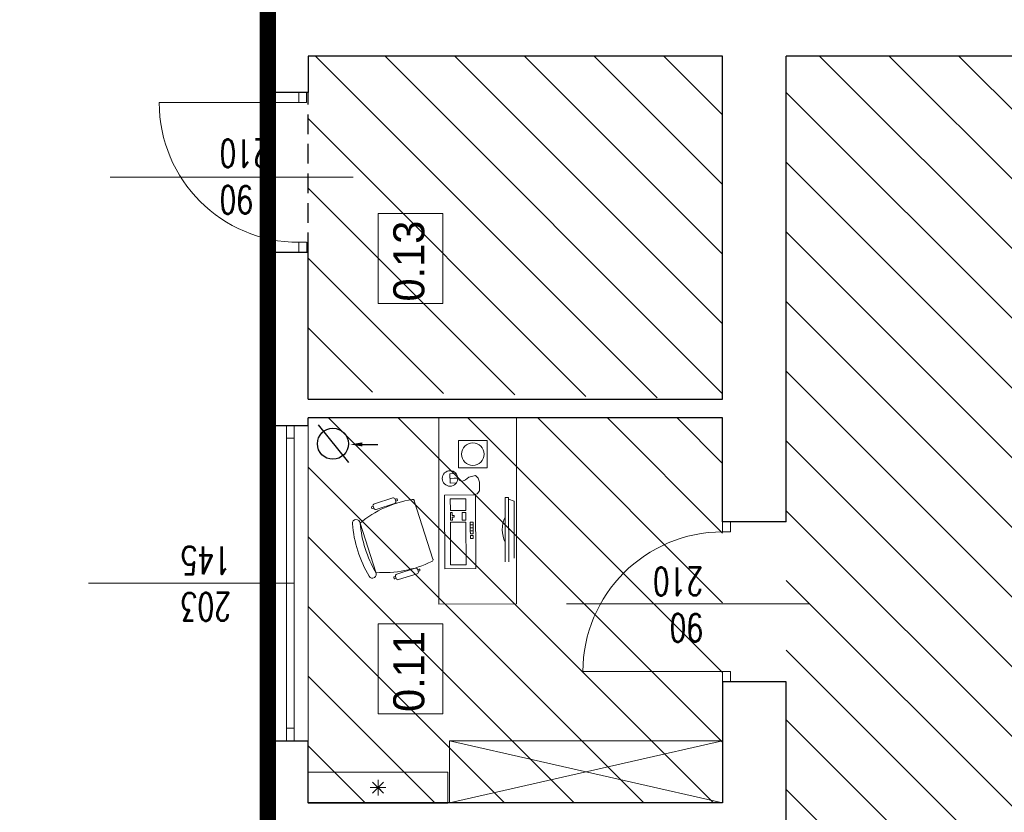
# Model space of a CAD drawing. Header units: millimetres. Extents: x -2948 to 78628, y 64669 to 215420.
# Tile 189 of 256: x 55292 to 55927, y 140598 to 141108. Entities that reach past the tile are written whole.
import ezdxf

# ---------------------------------------------------------------- set-up
doc = ezdxf.new("R2010")
doc.units = ezdxf.units.MM
doc.linetypes.add('B0301', pattern=[25, 12.5, -6.25, 0, -6.25])
doc.linetypes.add('HIDDEN', pattern=[9.525, 6.35, -3.175])
for name, color, linetype, lineweight in [('1_OPIS_OKNA', 60, 'Continuous', 13), ('a_meble', 240, 'Continuous', 5), ('meble', 3, 'Continuous', 5), ('NOWE SCIANY', 3, 'Continuous', 13), ('OPIS', 2, 'Continuous', 13), ('P_WYPOSAZENIE_SANITARNE', 4, 'Continuous', 5), ('pomiwszczenia', 95, 'Continuous', 20), ('POMOC', 1, 'Continuous', 13), ('STOLARKA', 3, 'Continuous', 13), ('WYMIAR', 5, 'Continuous', 13), ('ŚCIANY', 7, 'Continuous', 30)]:
    doc.layers.add(name, color=color, linetype=linetype, lineweight=lineweight)
for name, color, linetype in [('_POMOCNICZE', 252, 'Continuous'), ('C--L99b', 1, 'Continuous'), ('pomocnicza', 4, 'Continuous')]:
    doc.layers.add(name, color=color, linetype=linetype)
doc.styles.add('style2', font='romans.shx', dxfattribs={"width": 0.7})
doc.dimstyles.new('100', dxfattribs={"dimscale": 80, "dimtxt": 0.2, "dimasz": 0.2, "dimexe": 1.25, "dimexo": 0.625, "dimgap": 0.05, "dimtad": 1, "dimdec": 0, "dimdsep": 46, "dimlunit": 6, "dimtxsty": 'style2', "dimblk1": 'TICK', "dimblk2": 'TICK', "dimsah": 1, "dimcen": 0.2, "dimse1": 1, "dimse2": 1, "dimclrd": 256, "dimclrt": 2, "dimadec": 0, "dimazin": 0, "dimtfac": 1, "dimtdec": 0, "dimtix": 1, "dimtmove": 1, "dimatfit": 0, "dimldrblk": 'DOTSMALL', "dimfxl": 1, "dimtolj": 1, "dimtzin": 0, "dimarcsym": 0})
pattern_1 = [(135, (659746.15, 586523.536), (-22.4506403, -22.4506403), [])]

# ---------------------------------------------------------------- blocks, each defined once
blk = doc.blocks.new('TICK')
at = {"color": 5}
for p, q in [((0, -0.75), (0, 0.75)), ((-1, 0), (1, 0))]:
    blk.add_line(p, q, dxfattribs=at)
at = {"const_width": 0.1}
blk.add_lwpolyline([(-0.354, -0.354), (0.354, 0.354)], dxfattribs=at)
blk = doc.blocks.new('*D1677')
at = {"layer": 'Defpoints', "color": 0, "ltscale": 2, "transparency": 16777216}
for p in [(55387.54, 141165.67), (54733.5, 140846.67), (55387.54, 140846.67)]:
    blk.add_point(p, dxfattribs=at)
at = {"layer": 'WYMIAR', "lineweight": -2, "ltscale": 2, "transparency": 16777216}
blk.add_line((54733.5, 141149.67), (54733.5, 140862.67), dxfattribs=at)
at = {"layer": 'WYMIAR', "lineweight": -2, "ltscale": 2, "transparency": 16777216, "xscale": 16, "yscale": 16, "zscale": 16}
for p, rotation in [((54733.5, 141165.67), 90), ((54733.5, 140846.67), 270)]:
    blk.add_blockref('TICK', p, dxfattribs=dict(at, rotation=rotation))
at = {"layer": 'WYMIAR', "color": 2, "ltscale": 2, "transparency": 16777216, "insert": (54721.5, 141006.17), "char_height": 16, "attachment_point": 5, "rotation": 90, "style": 'style2'}
blk.add_mtext('\\A1;319', dxfattribs=at)
blk = doc.blocks.new('_DotSmall')
at = {"layer": 'OPIS', "color": 0, "const_width": 0.5}
blk.add_lwpolyline([(-0.0625, 0, 1), (0.0625, 0, 1)], format="xyb", close=True, dxfattribs=at)
blk = doc.blocks.new('*D1678')
at = {"layer": 'Defpoints', "color": 0, "ltscale": 2, "transparency": 16777216}
for p in [(55400.54, 140846.67), (54733.5, 140643.67), (55400.54, 140643.67)]:
    blk.add_point(p, dxfattribs=at)
at = {"layer": 'WYMIAR', "lineweight": -2, "ltscale": 2, "transparency": 16777216}
blk.add_line((54733.5, 140830.67), (54733.5, 140659.67), dxfattribs=at)
at = {"layer": 'WYMIAR', "lineweight": -2, "ltscale": 2, "transparency": 16777216, "xscale": 16, "yscale": 16, "zscale": 16}
for p, rotation in [((54733.5, 140846.67), 90), ((54733.5, 140643.67), 270)]:
    blk.add_blockref('TICK', p, dxfattribs=dict(at, rotation=rotation))
at = {"layer": 'WYMIAR', "color": 2, "ltscale": 2, "transparency": 16777216, "insert": (54721.5, 140745.17), "char_height": 16, "attachment_point": 5, "rotation": 90, "style": 'style2'}
blk.add_mtext('\\A1;203', dxfattribs=at)
blk = doc.blocks.new('*D1617')
at = {"layer": 'Defpoints', "color": 0, "ltscale": 2, "transparency": 16777216}
for p in [(54733.5, 140643.67), (55387.54, 140643.67), (55387.54, 140153.67)]:
    blk.add_point(p, dxfattribs=at)
at = {"layer": 'WYMIAR', "lineweight": -2, "ltscale": 2, "transparency": 16777216}
blk.add_line((54733.5, 140169.67), (54733.5, 140627.67), dxfattribs=at)
at = {"layer": 'WYMIAR', "lineweight": -2, "ltscale": 2, "transparency": 16777216, "xscale": 16, "yscale": 16, "zscale": 16}
for p, rotation in [((54733.5, 140643.67), 90), ((54733.5, 140153.67), 270)]:
    blk.add_blockref('TICK', p, dxfattribs=dict(at, rotation=rotation))
at = {"layer": 'WYMIAR', "color": 2, "ltscale": 2, "transparency": 16777216, "insert": (54721.5, 140398.67), "char_height": 16, "attachment_point": 5, "rotation": 90, "style": 'style2'}
blk.add_mtext('\\A1;490', dxfattribs=at)
blk = doc.blocks.new('*D1694')
at = {"layer": 'Defpoints', "color": 0, "ltscale": 2, "transparency": 16777216}
for p in [(54694.28, 147141.66), (55436.26, 147141.67), (55436.3, 137474.67)]:
    blk.add_point(p, dxfattribs=at)
at = {"layer": 'WYMIAR', "lineweight": -2, "ltscale": 2, "transparency": 16777216}
blk.add_line((54694.32, 137490.66), (54694.28, 147125.66), dxfattribs=at)
at = {"layer": 'WYMIAR', "lineweight": -2, "ltscale": 2, "transparency": 16777216, "xscale": 16, "yscale": 16, "zscale": 16}
for p, rotation in [((54694.28, 147141.66), 90.00020786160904), ((54694.32, 137474.66), 270.0002078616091)]:
    blk.add_blockref('TICK', p, dxfattribs=dict(at, rotation=rotation))
at = {"layer": 'WYMIAR', "color": 2, "ltscale": 2, "transparency": 16777216, "insert": (54681.82, 142308.16), "char_height": 16, "attachment_point": 5, "rotation": 90.00021, "style": 'style2'}
blk.add_mtext('\\A1;9\xa0667', dxfattribs=at)
blk = doc.blocks.new('*D1710')
at = {"layer": 'Defpoints', "color": 0, "ltscale": 2, "transparency": 16777216}
for p in [(55503.66, 141126.67), (54765.45, 141084.67), (55503.66, 141084.67)]:
    blk.add_point(p, dxfattribs=at)
at = {"layer": 'WYMIAR', "lineweight": -2, "ltscale": 2, "transparency": 16777216}
blk.add_line((54765.45, 141110.67), (54765.45, 141100.67), dxfattribs=at)
at = {"layer": 'WYMIAR', "lineweight": -2, "ltscale": 2, "transparency": 16777216, "xscale": 16, "yscale": 16, "zscale": 16}
for p, rotation in [((54765.45, 141126.67), 90), ((54765.45, 141084.67), 270)]:
    blk.add_blockref('TICK', p, dxfattribs=dict(at, rotation=rotation))
at = {"layer": 'WYMIAR', "color": 2, "ltscale": 2, "transparency": 16777216, "insert": (54753.45, 141105.67), "char_height": 16, "attachment_point": 5, "rotation": 90, "style": 'style2'}
blk.add_mtext('\\A1;42', dxfattribs=at)
blk = doc.blocks.new('*D1733')
at = {"layer": 'Defpoints', "color": 0, "ltscale": 2, "transparency": 16777216}
for p in [(54765.45, 140591.67), (55478.26, 140591.67), (55478.26, 140466.67)]:
    blk.add_point(p, dxfattribs=at)
at = {"layer": 'WYMIAR', "lineweight": -2, "ltscale": 2, "transparency": 16777216}
blk.add_line((54765.45, 140482.67), (54765.45, 140575.67), dxfattribs=at)
at = {"layer": 'WYMIAR', "lineweight": -2, "ltscale": 2, "transparency": 16777216, "xscale": 16, "yscale": 16, "zscale": 16}
for p, rotation in [((54765.45, 140591.67), 90), ((54765.45, 140466.67), 270)]:
    blk.add_blockref('TICK', p, dxfattribs=dict(at, rotation=rotation))
at = {"layer": 'WYMIAR', "color": 2, "ltscale": 2, "transparency": 16777216, "insert": (54753.45, 140529.17), "char_height": 16, "attachment_point": 5, "rotation": 90, "style": 'style2'}
blk.add_mtext('\\A1;125', dxfattribs=at)
blk = doc.blocks.new('*D1734')
at = {"layer": 'Defpoints', "color": 0, "ltscale": 2, "transparency": 16777216}
for p in [(54765.45, 140603.67), (55478.26, 140603.67), (55478.26, 140591.67)]:
    blk.add_point(p, dxfattribs=at)
at = {"layer": 'WYMIAR', "lineweight": -2, "ltscale": 2, "transparency": 16777216}
for p, q in [((54765.45, 140619.67), (54765.45, 140635.67)), ((54765.45, 140591.67), (54765.45, 140603.67)), ((54765.45, 140575.67), (54765.45, 140559.67))]:
    blk.add_line(p, q, dxfattribs=at)
at = {"layer": 'WYMIAR', "lineweight": -2, "ltscale": 2, "transparency": 16777216, "xscale": 16, "yscale": 16, "zscale": 16}
for p, rotation in [((54765.45, 140603.67), 270), ((54765.45, 140591.67), 90)]:
    blk.add_blockref('TICK', p, dxfattribs=dict(at, rotation=rotation))
at = {"layer": 'WYMIAR', "color": 2, "ltscale": 2, "transparency": 16777216, "insert": (54753.45, 140597.67), "char_height": 16, "attachment_point": 5, "rotation": 90, "style": 'style2'}
blk.add_mtext('\\A1;12', dxfattribs=at)
blk = doc.blocks.new('*D1794')
at = {"layer": 'Defpoints', "color": 0, "ltscale": 2, "transparency": 16777216}
for p in [(54765.45, 140851.67), (55478.26, 140851.67), (55478.26, 140603.67)]:
    blk.add_point(p, dxfattribs=at)
at = {"layer": 'WYMIAR', "lineweight": -2, "ltscale": 2, "transparency": 16777216}
blk.add_line((54765.45, 140619.67), (54765.45, 140835.67), dxfattribs=at)
at = {"layer": 'WYMIAR', "lineweight": -2, "ltscale": 2, "transparency": 16777216, "xscale": 16, "yscale": 16, "zscale": 16}
for p, rotation in [((54765.45, 140851.67), 90), ((54765.45, 140603.67), 270)]:
    blk.add_blockref('TICK', p, dxfattribs=dict(at, rotation=rotation))
at = {"layer": 'WYMIAR', "color": 2, "ltscale": 2, "transparency": 16777216, "insert": (54753.45, 140727.67), "char_height": 16, "attachment_point": 5, "rotation": 90, "style": 'style2'}
blk.add_mtext('\\A1;248', dxfattribs=at)
blk = doc.blocks.new('*D1735')
at = {"layer": 'Defpoints', "color": 0, "ltscale": 2, "transparency": 16777216}
for p in [(54765.45, 140863.67), (55478.26, 140863.67), (55478.26, 140851.67)]:
    blk.add_point(p, dxfattribs=at)
at = {"layer": 'WYMIAR', "lineweight": -2, "ltscale": 2, "transparency": 16777216}
for p, q in [((54765.45, 140879.67), (54765.45, 140895.67)), ((54765.45, 140851.67), (54765.45, 140863.67)), ((54765.45, 140835.67), (54765.45, 140819.67))]:
    blk.add_line(p, q, dxfattribs=at)
at = {"layer": 'WYMIAR', "lineweight": -2, "ltscale": 2, "transparency": 16777216, "xscale": 16, "yscale": 16, "zscale": 16}
for p, rotation in [((54765.45, 140863.67), 270), ((54765.45, 140851.67), 90)]:
    blk.add_blockref('TICK', p, dxfattribs=dict(at, rotation=rotation))
at = {"layer": 'WYMIAR', "color": 2, "ltscale": 2, "transparency": 16777216, "insert": (54753.45, 140857.67), "char_height": 16, "attachment_point": 5, "rotation": 90, "style": 'style2'}
blk.add_mtext('\\A1;12', dxfattribs=at)
blk = doc.blocks.new('*D1795')
at = {"layer": 'Defpoints', "color": 0, "ltscale": 2, "transparency": 16777216}
for p in [(54765.45, 141084.67), (55478.26, 141084.67), (55745.26, 140851.67)]:
    blk.add_point(p, dxfattribs=at)
at = {"layer": 'WYMIAR', "lineweight": -2, "ltscale": 2, "transparency": 16777216}
blk.add_line((54765.45, 140867.67), (54765.45, 141068.67), dxfattribs=at)
at = {"layer": 'WYMIAR', "lineweight": -2, "ltscale": 2, "transparency": 16777216, "xscale": 16, "yscale": 16, "zscale": 16}
for p, rotation in [((54765.45, 141084.67), 90), ((54765.45, 140851.67), 270)]:
    blk.add_blockref('TICK', p, dxfattribs=dict(at, rotation=rotation))
at = {"layer": 'WYMIAR', "color": 2, "ltscale": 2, "transparency": 16777216, "insert": (54753.45, 140968.17), "char_height": 16, "attachment_point": 5, "rotation": 90, "style": 'style2'}
blk.add_mtext('\\A1;233', dxfattribs=at)

msp = doc.modelspace()

# ---------------------------------------------------------------- hatches: boundary and pattern name
at = {"layer": '_POMOCNICZE', "lineweight": 13, "true_color": 0xf26722, "extrusion": (-8.85905e-08, -2.09366e-08, 1)}
h = msp.add_hatch(dxfattribs=at)
h.set_pattern_fill('ANSI31', color=30, scale=10)
h.set_pattern_definition(pattern_1)
h.paths.add_polyline_path([(55745.26, 141084.67), (55478.26, 141084.67), (55478.26, 140869.17), (55745.26, 140863.67)])
at = {"layer": '_POMOCNICZE', "lineweight": 13, "true_color": 0x2776bb, "extrusion": (-8.85905e-08, -2.09366e-08, 1)}
h = msp.add_hatch(dxfattribs=at)
h.set_pattern_fill('ANSI31', color=152, scale=10)
h.set_pattern_definition([(135, (24138.385, -24138.12), (-22.4506403, -22.4506403), [])])
h.paths.add_polyline_path([(56654.26, 141084.67), (55786.26, 141084.67), (55786.26, 139319.17), (56654.26, 139318.17)])
at = {"layer": '_POMOCNICZE', "lineweight": 13, "true_color": 0x93278f, "extrusion": (-8.85905e-08, -2.09366e-08, 1)}
h = msp.add_hatch(dxfattribs=at)
h.set_pattern_fill('ANSI31', color=217, scale=10)
h.set_pattern_definition(pattern_1)
h.paths.add_polyline_path([(55745.26, 140851.67), (55478.26, 140851.67), (55478.26, 140603.67), (55745.26, 140603.67)])

# ---------------------------------------------------------------- linework, layer by layer
for p, q in [((55484.61, 140847.1), (55504.32, 140822.85)), ((55513.21, 140834.56), (55523.07, 140834.56))]:
    msp.add_line(p, q)
msp.add_circle((55494.19, 140834.97), 10)
msp.add_solid([(55513.21, 140833.24), (55513.21, 140835.87), (55505.32, 140834.56)])
at = {"layer": '1_OPIS_OKNA'}
msp.add_line((55469.26, 140745.17), (55336.69, 140745.17), dxfattribs=at)
at = {"layer": 'a_meble'}
for points in [[(55612.52, 140804.27), (55612.52, 140851.67), (55562.52, 140851.67), (55562.52, 140731.67), (55612.52, 140731.8), (55612.52, 140804.27)], [(55573.71, 140809.71), (55569.69, 140809.64), (55569.61, 140815.61), (55573.54, 140815.77)], [(55574.76, 140813.23), (55575.53, 140811.5), (55577.28, 140810.74), (55579.58, 140811.71), (55581.78, 140813.35), (55586.01, 140814.53), (55587.72, 140812.76), (55588.53, 140810.2), (55588.55, 140804.55), (55587.19, 140802.63), (55584.82, 140802.03)], [(55574.65, 140812.75), (55569.65, 140812.62), (55574.63, 140813.03)], [(55546.49, 140798.21), (55558.48, 140760.66)], [(55605.27, 140758.85), (55605.08, 140800.4), (55607.37, 140800.41), (55607.56, 140758.86)], [(55611.04, 140761.23), (55610.87, 140798.08), (55607.37, 140799.24)], [(55582.71, 140784.52), (55584.58, 140784.53)], [(55584.58, 140784.53), (55584.59, 140782.65), (55582.72, 140782.64), (55582.71, 140784.52)]]:
    msp.add_lwpolyline(points, dxfattribs=at)
for points in [[(55593.59, 140819.49), (55593.63, 140837.05), (55575.05, 140837.09), (55575, 140819.54)], [(55566.28, 140754.44), (55566.07, 140801.94), (55586.07, 140802.03), (55586.28, 140754.54)], [(55569.83, 140799.46), (55579.83, 140799.51), (55579.86, 140792.01), (55569.86, 140791.96)], [(55571.13, 140788.84), (55572.38, 140788.85), (55572.38, 140787.6), (55571.13, 140787.59), (55571.14, 140785.72), (55569.89, 140785.71), (55569.87, 140790.71), (55571.12, 140790.72)], [(55579.89, 140785.76), (55577.39, 140785.74), (55577.37, 140790.74), (55579.87, 140790.76)], [(55570.02, 140756.96), (55569.9, 140784.46), (55579.9, 140784.51), (55580.02, 140757.01)], [(55582.73, 140780.77), (55582.72, 140782.64), (55584.59, 140782.65), (55584.6, 140780.78)], [(55582.73, 140778.89), (55582.73, 140780.77), (55584.6, 140780.78), (55584.61, 140778.9)], [(55584.62, 140777.03), (55582.74, 140777.02), (55582.73, 140778.89), (55584.61, 140778.9)], [(55582.76, 140773.89), (55582.75, 140775.77), (55584.62, 140775.78), (55584.63, 140773.9)]]:
    msp.add_lwpolyline(points, close=True, dxfattribs=at)
for points in [[(55558.68, 140760.73, -0.401573), (55557.92, 140759.17, -0.132972), (55521.83, 140752.16, -1), (55517.53, 140749.62, -0.112252), (55506.72, 140783.47, -1), (55511.7, 140783.9, 0.112252), (55521.83, 140752.16), (55511.7, 140783.9, -0.132972), (55545.17, 140799.1, -0.401573), (55546.69, 140798.28)], [(55520.45, 140793.48, 0.414214), (55522.02, 140792.67), (55533.93, 140796.47, 0.414214), (55534.74, 140798.05), (55534.36, 140799.24), (55535.25, 140799.52, -0.414214), (55535.64, 140799.32), (55535.83, 140798.72, -0.414214), (55535.63, 140798.33), (55534.74, 140798.05), (55534.36, 140799.24, 0.414214), (55532.79, 140800.05), (55520.88, 140796.24, 0.414214), (55520.07, 140794.67), (55520.45, 140793.48), (55519.55, 140793.2, -0.414214), (55519.16, 140793.4), (55518.97, 140793.99, -0.414214), (55519.17, 140794.39), (55520.07, 140794.67)], [(55605.22, 140771.61, -0.234116), (55605.14, 140787.64)], [(55534.9, 140748.23), (55534, 140747.95, -0.414214), (55533.61, 140748.15), (55533.42, 140748.75, -0.414214), (55533.62, 140749.14), (55534.52, 140749.42), (55534.9, 140748.23, 0.414214), (55536.47, 140747.42), (55548.38, 140751.23, 0.414214), (55549.19, 140752.8), (55548.81, 140753.99), (55549.7, 140754.27, -0.414214), (55550.09, 140754.07), (55550.28, 140753.47, -0.414214), (55550.08, 140753.08), (55549.19, 140752.8), (55548.81, 140753.99, 0.414214), (55547.24, 140754.8), (55535.33, 140750.99, 0.414214), (55534.52, 140749.42)]]:
    msp.add_lwpolyline(points, format="xyb", dxfattribs=at)
for centre, radius in [((55584.32, 140828.29), 7.23), ((55569.65, 140812.62), 5)]:
    msp.add_circle(centre, radius, dxfattribs=at)
at = {"layer": 'C--L99b', "color": 12, "linetype": 'B0301', "true_color": 0xdb0000, "const_width": 10.37}
msp.add_lwpolyline([(55452.26, 142939.67), (55452.26, 139132.67)], dxfattribs=at)
at = {"layer": 'meble'}
msp.add_line((55569.2, 140643.67), (55745.26, 140603.67), dxfattribs=at)
msp.add_lwpolyline([(55745.26, 140643.67), (55569.2, 140603.67)], dxfattribs=at)
msp.add_lwpolyline([(55745.26, 140643.67), (55569.2, 140643.67), (55569.2, 140603.67), (55745.26, 140603.67)], close=True, dxfattribs=at)
at = {"layer": 'NOWE SCIANY'}
for p, q in [((55472.26, 141061.27), (55472.26, 141054.77)), ((55477.26, 141054.77), (55477.26, 141061.27)), ((55472.26, 141054.77), (55477.26, 141054.77)), ((55350.69, 141006.77), (55507.26, 141006.77)), ((55472.26, 140964.77), (55477.26, 140964.77)), ((55472.26, 140964.77), (55472.26, 140958.27)), ((55477.36, 140958.27), (55477.36, 140964.77)), ((55745.26, 140778.17), (55745.26, 140784.67)), ((55750.26, 140778.17), (55750.26, 140784.67)), ((55745.26, 140778.17), (55750.26, 140778.17)), ((55801.25, 140731.83), (55644.68, 140731.83)), ((55745.26, 140688.17), (55750.26, 140688.17)), ((55745.26, 140681.67), (55745.26, 140688.17)), ((55750.26, 140681.67), (55750.26, 140688.17))]:
    msp.add_line(p, q, dxfattribs=at)
at = {"layer": 'NOWE SCIANY', "ltscale": 2}
for p, q in [((55472.26, 141054.77), (55382.26, 141054.77)), ((55745.26, 140688.17), (55655.26, 140688.17))]:
    msp.add_line(p, q, dxfattribs=at)
at = {"layer": 'NOWE SCIANY'}
for points in [[(55472.26, 141061.27), (55452.26, 141061.27), (55477.26, 141061.27)], [(55745.26, 140784.67), (55786.26, 140784.67)], [(55745.26, 140681.67), (55786.26, 140681.67)]]:
    msp.add_lwpolyline(points, dxfattribs=at)
at = {"layer": 'NOWE SCIANY', "ltscale": 2}
for points in [[(55745.26, 140863.67), (55745.26, 140863.67), (55478.26, 140863.67)], [(55478.26, 140846.67), (55478.26, 140851.67), (55745.26, 140851.67)]]:
    msp.add_lwpolyline(points, dxfattribs=at)
for centre, start, end in [((55472.26, 141054.77), 180, 270), ((55745.26, 140688.17), 90, 180)]:
    msp.add_arc(centre, 90, start, end, dxfattribs=at)
at = {"layer": 'P_WYPOSAZENIE_SANITARNE', "ltscale": 2}
msp.add_lwpolyline([(55568.26, 140603.43), (55478.26, 140603.43), (55478.26, 140623.43), (55568.26, 140623.43)], close=True, dxfattribs=at)
at = {"layer": 'P_WYPOSAZENIE_SANITARNE', "linetype": 'HIDDEN', "ltscale": 2}
for points in [[(55523.26, 140613.43), (55523.26, 140608.43), (55523.26, 140618.43)], [(55523.26, 140613.43), (55518.26, 140613.43), (55528.26, 140613.43), (55523.26, 140613.43)], [(55523.26, 140613.43), (55526.79, 140609.89), (55519.72, 140616.96)], [(55523.26, 140613.43), (55519.72, 140609.89), (55526.79, 140616.96), (55523.26, 140613.43)]]:
    msp.add_lwpolyline(points, dxfattribs=at)
at = {"layer": 'pomiwszczenia'}
for points in [[(55523.33, 140925.41), (55523.33, 140983.31), (55565.02, 140983.31), (55565.02, 140925.41)], [(55523.33, 140661.02), (55523.33, 140718.91), (55565.02, 140718.91), (55565.02, 140661.02)]]:
    msp.add_lwpolyline(points, close=True, dxfattribs=at)
at = {"layer": 'POMOC'}
for p, q in [((55452.26, 140643.67), (55452.26, 140846.67)), ((55478.26, 140643.67), (55478.26, 140846.67))]:
    msp.add_line(p, q, dxfattribs=at)
at = {"layer": 'pomocnicza', "linetype": 'HIDDEN', "ltscale": 2}
for p, q in [((55452.26, 140958.27), (55452.26, 141061.27)), ((55478.26, 140958.27), (55478.26, 141061.27))]:
    msp.add_line(p, q, dxfattribs=at)
at = {"layer": 'STOLARKA'}
for p, q in [((55464.26, 140643.67), (55464.26, 140846.67)), ((55469.26, 140643.67), (55469.26, 140846.67)), ((55464.26, 140838.67), (55469.26, 140838.67)), ((55464.26, 140651.67), (55469.26, 140651.67))]:
    msp.add_line(p, q, dxfattribs=at)
at = {"layer": 'ŚCIANY', "ltscale": 2}
for p, q in [((55452.26, 141084.67), (55452.26, 141165.67)), ((55452.26, 141061.27), (55452.26, 141105.67)), ((55745.26, 141084.67), (55478.26, 141084.67)), ((55745.26, 140863.67), (55745.26, 141084.67)), ((55786.26, 140784.67), (55786.26, 141084.67)), ((56613.26, 141084.67), (55786.26, 141084.67)), ((55452.26, 140874.67), (55452.26, 140958.27)), ((55478.26, 140874.67), (55478.26, 140958.27)), ((55452.26, 140846.67), (55452.26, 140874.67)), ((55478.26, 140863.67), (55478.26, 140874.67)), ((55452.26, 140846.67), (55478.26, 140846.67)), ((55478.26, 140846.67), (55478.26, 140851.67)), ((55745.26, 140784.67), (55745.26, 140851.67)), ((55786.26, 140784.67), (55745.26, 140784.67)), ((55452.26, 140615.67), (55452.26, 140643.67)), ((55452.26, 140643.67), (55478.26, 140643.67)), ((55478.26, 140615.67), (55478.26, 140643.67)), ((55452.26, 140181.67), (55452.26, 140615.67)), ((55478.26, 140603.67), (55478.26, 140615.67))]:
    msp.add_line(p, q, dxfattribs=at)
for points in [[(55478.26, 141084.67), (55478.26, 141061.27), (55452.26, 141061.27)], [(55478.26, 140958.27), (55452.26, 140958.27)], [(55478.26, 140863.67), (55478.26, 140863.67), (55745.26, 140863.67)], [(55745.26, 140851.67), (55478.26, 140851.67)], [(55583.24, 140563.77), (55595.24, 140563.77), (55595.24, 140591.67), (55745.26, 140591.67), (55745.26, 140574.67), (55786.26, 140574.67), (55786.26, 140681.67), (55745.26, 140681.67), (55745.26, 140603.67), (55478.26, 140603.67)]]:
    msp.add_lwpolyline(points, dxfattribs=at)

# ---------------------------------------------------------------- texts
at = {"layer": '1_OPIS_OKNA', "ltscale": 0.2, "insert": (55428.49, 140720.88), "char_height": 18, "width": 280.1371, "attachment_point": 1, "rotation": 179.99152, "style": 'style2'}
msp.add_mtext('203\\P145', dxfattribs=at)
at = {"layer": 'NOWE SCIANY', "linetype": 'Continuous', "ltscale": 0.2, "char_height": 18, "width": 280.1371, "rotation": 179.99152, "style": 'style2'}
for insert, attachment_point in [((55421.15, 141031.06), 9), ((55732.72, 140707.3), 1)]:
    msp.add_mtext('90\\P210', dxfattribs=dict(at, insert=insert, attachment_point=attachment_point))
at = {"layer": 'pomiwszczenia', "char_height": 20, "attachment_point": 5, "rotation": 90}
for s, insert in [('0.13', (55543.23, 140952.64)), ('0.11', (55543.23, 140688.24))]:
    msp.add_mtext_dynamic_manual_height_columns(s, width=0.7657, gutter_width=4.5, heights=[0], dxfattribs=dict(at, insert=insert))

# ---------------------------------------------------------------- dimensions: what is measured, and where the dimension line sits
at = {"layer": 'WYMIAR', "ltscale": 2}
dim = msp.add_linear_dim(base=(54694.28, 147141.66), p1=(55436.3, 137474.67), p2=(55436.26, 147141.67), angle=90.00021, dimstyle='100', dxfattribs=at)
dim.commit()
dim.dimension.update_dxf_attribs({"geometry": '*D1694', "text_midpoint": (54693.82, 142308.16), "dimtype": 161})
for base, p1, p2, picture, middle in [((54733.5, 140846.67), (55387.54, 141165.67), (55387.54, 140846.67), '*D1677', (54721.5, 141006.17)), ((54765.45, 141084.67), (55503.66, 141126.67), (55503.66, 141084.67), '*D1710', (54753.45, 141105.67)), ((54765.45, 141084.67), (55745.26, 140851.67), (55478.26, 141084.67), '*D1795', (54753.45, 140968.17)), ((54765.45, 140863.67), (55478.26, 140851.67), (55478.26, 140863.67), '*D1735', (54753.45, 140857.67)), ((54765.45, 140851.67), (55478.26, 140603.67), (55478.26, 140851.67), '*D1794', (54753.45, 140727.67)), ((54733.5, 140643.67), (55400.54, 140846.67), (55400.54, 140643.67), '*D1678', (54721.5, 140745.17)), ((54765.45, 140603.67), (55478.26, 140591.67), (55478.26, 140603.67), '*D1734', (54753.45, 140597.67)), ((54765.45, 140591.67), (55478.26, 140466.67), (55478.26, 140591.67), '*D1733', (54753.45, 140529.17))]:
    dim = msp.add_linear_dim(base=base, p1=p1, p2=p2, angle=90, dimstyle='100', dxfattribs=at)
    dim.commit()
    dim.dimension.update_dxf_attribs({"geometry": picture, "text_midpoint": middle})
dim = msp.add_aligned_dim(p1=(55387.54, 140153.67), p2=(55387.54, 140643.67), distance=654.04, dimstyle='100', dxfattribs=at)
dim.commit()
dim.dimension.update_dxf_attribs({"geometry": '*D1617', "text_midpoint": (54721.5, 140398.67)})

doc.saveas('drawing.dxf')
